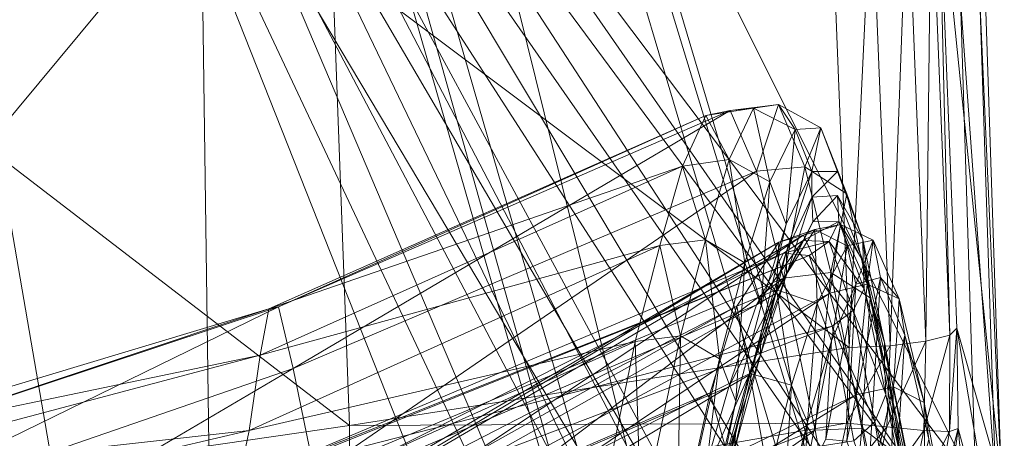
# Model space of a CAD drawing. Header units: inches. Extents: x 813 to 1305, y 19 to 194.
# Tile 144 of 163: x 1180.1 to 1182.43, y 62.811 to 63.801. Entities that reach past the tile are written whole.
import ezdxf

# ---------------------------------------------------------------- set-up
doc = ezdxf.new("R2010")
doc.units = ezdxf.units.IN
doc.header["$MEASUREMENT"] = 0
for name, color, linetype, true_color in [('CET color Grey2', 7, 'Continuous', 0x060606), ('CET color Grey98', 7, 'Continuous', 0xfafafa), ('CET color Grey99', 7, 'Continuous', 0xfcfcfc)]:
    doc.layers.add(name, color=color, linetype=linetype, true_color=true_color)
doc.layers.add('CET Default', color=7, linetype='Continuous')

# ---------------------------------------------------------------- blocks, each defined once
blk = doc.blocks.new('*C286')
at = {"layer": 'CET color Grey2', "linetype": 'Continuous', "lineweight": 0}
for points, invisible_edges in [([(7.2992, 16.4808, 17.1415), (-7.2922, 16.4808, 17.1415), (-8.5387, 3.2598, 17.4249), (7.2992, 16.4808, 17.1415)], 4), ([(7.2992, 16.4808, 17.1415), (-8.5387, 3.2598, 17.4249), (8.5458, 3.2599, 17.4249), (7.2992, 16.4808, 17.1415)], 9)]:
    blk.add_3dface(points, dxfattribs=dict(at, invisible_edges=invisible_edges))
at = {"layer": 'CET color Grey98', "linetype": 'Continuous', "lineweight": 0}
for points in [[(-9.6537, 19.8471, 15.1445), (-8.3805, 20.5992, 15.2105), (-5.7109, 9.8853, 12.6152), (-9.6537, 19.8471, 15.1445)], [(-5.7109, 9.8853, 12.6152), (-8.3805, 20.5992, 15.2105), (-8.304, 20.6012, 15.2851), (-5.7109, 9.8853, 12.6152)], [(-5.6336, 9.8873, 12.693), (-5.7109, 9.8853, 12.6152), (-8.304, 20.6012, 15.2851), (-5.6336, 9.8873, 12.693)], [(-5.6336, 9.8873, 12.693), (-8.304, 20.6012, 15.2851), (-7.9024, 18.8529, 16.5573), (-5.6336, 9.8873, 12.693)], [(-9.7328, 19.8084, 15.2023), (-9.6537, 19.8471, 15.1445), (-6.4538, 8.4509, 12.4195), (-9.7328, 19.8084, 15.2023)], [(-9.6537, 19.8471, 15.1445), (-6.3755, 8.4869, 12.3648), (-6.4538, 8.4509, 12.4195), (-9.6537, 19.8471, 15.1445)], [(-6.3755, 8.4869, 12.3648), (-9.6537, 19.8471, 15.1445), (-5.7109, 9.8853, 12.6152), (-6.3755, 8.4869, 12.3648)], [(-6.8688, 8.245, 13.4908), (-9.9255, 18.5204, 16.295), (-9.7328, 19.8084, 15.2023), (-6.8688, 8.245, 13.4908)], [(-6.4538, 8.4509, 12.4195), (-6.8688, 8.245, 13.4908), (-9.7328, 19.8084, 15.2023), (-6.4538, 8.4509, 12.4195)], [(-6.7288, 14.0315, 15.2322), (-7.9024, 18.8529, 16.5573), (-7.9789, 18.8196, 16.6276), (-6.7288, 14.0315, 15.2322)], [(-5.6336, 9.5322, 13.9957), (-5.6336, 9.8873, 12.693), (-7.9024, 18.8529, 16.5573), (-5.6336, 9.5322, 13.9957)], [(-7.9789, 18.8196, 16.6276), (-9.8421, 18.5093, 16.4205), (-7.1463, 13.9871, 15.2796), (-7.9789, 18.8196, 16.6276)], [(-6.8046, 13.9925, 15.299), (-6.7288, 14.0315, 15.2322), (-7.9789, 18.8196, 16.6276), (-6.8046, 13.9925, 15.299)], [(-6.8046, 13.9925, 15.299), (-7.9789, 18.8196, 16.6276), (-7.1463, 13.9871, 15.2796), (-6.8046, 13.9925, 15.299)], [(-6.9364, 18.6485, 17.4305), (-7.292, 16.4808, 17.1415), (-8.052, 18.3615, 17.6809), (-6.9364, 18.6485, 17.4305)], [(-6.8688, 8.245, 13.4908), (-6.7864, 8.2345, 13.6193), (-9.9255, 18.5204, 16.295), (-6.8688, 8.245, 13.4908)], [(-6.7864, 8.2345, 13.6193), (-9.8421, 18.5093, 16.4205), (-9.9255, 18.5204, 16.295), (-6.7864, 8.2345, 13.6193)], [(-9.8421, 18.5093, 16.4205), (-7.3371, 13.7037, 15.1858), (-7.1463, 13.9871, 15.2796), (-9.8421, 18.5093, 16.4205)], [(-7.3371, 13.7037, 15.1858), (-9.8421, 18.5093, 16.4205), (-6.7864, 8.2345, 13.6193), (-7.3371, 13.7037, 15.1858)], [(-8.052, 18.3615, 17.6809), (-8.014, 15.612, 16.9621), (-9.1519, 18.0296, 17.9446), (-8.052, 18.3615, 17.6809)], [(-8.052, 18.3615, 17.6809), (-7.292, 16.4808, 17.1415), (-8.014, 15.612, 16.9621), (-8.052, 18.3615, 17.6809)], [(-9.1519, 18.0296, 17.9446), (-8.0819, 15.5094, 16.9486), (-9.3673, 17.9492, 17.9997), (-9.1519, 18.0296, 17.9446)], [(-9.1519, 18.0296, 17.9446), (-8.014, 15.612, 16.9621), (-8.0819, 15.5094, 16.9486), (-9.1519, 18.0296, 17.9446)], [(-9.3673, 17.9492, 17.9997), (-8.1428, 15.4023, 16.9386), (-9.5618, 17.8266, 18.0513), (-9.3673, 17.9492, 17.9997)], [(-9.3673, 17.9492, 17.9997), (-8.0819, 15.5094, 16.9486), (-8.1428, 15.4023, 16.9386), (-9.3673, 17.9492, 17.9997)], [(-9.5618, 17.8266, 18.0513), (-8.1934, 15.2899, 16.9337), (-9.717, 17.6549, 18.0932), (-9.5618, 17.8266, 18.0513)], [(-9.5618, 17.8266, 18.0513), (-8.1428, 15.4023, 16.9386), (-8.1934, 15.2899, 16.9337), (-9.5618, 17.8266, 18.0513)], [(-9.6412, 17.1893, 21.7127), (-8.1085, 17.713, 22.1355), (-9.5638, 16.8123, 22.9329), (-9.6412, 17.1893, 21.7127)], [(-8.1085, 17.713, 22.1355), (-8.0713, 17.5311, 22.9751), (-9.5638, 16.8123, 22.9329), (-8.1085, 17.713, 22.1355)], [(-9.717, 17.6549, 18.0932), (-8.2297, 15.1719, 16.9341), (-9.8077, 17.4389, 18.1179), (-9.717, 17.6549, 18.0932)], [(-9.717, 17.6549, 18.0932), (-8.1934, 15.2899, 16.9337), (-8.2297, 15.1719, 16.9341), (-9.717, 17.6549, 18.0932)], [(-9.5638, 16.8123, 22.9329), (-8.0713, 17.5311, 22.9751), (-9.5011, 16.5722, 23.935), (-9.5638, 16.8123, 22.9329)], [(-8.0713, 17.5311, 22.9751), (-8.0324, 17.3658, 23.9586), (-9.5011, 16.5722, 23.935), (-8.0713, 17.5311, 22.9751)], [(-9.864, 17.5054, 18.4603), (-9.9061, 17.2675, 18.4711), (-9.805, 16.8918, 19.518), (-9.864, 17.5054, 18.4603)], [(-9.864, 17.5054, 18.4603), (-9.805, 16.8918, 19.518), (-9.7746, 17.1248, 19.4626), (-9.864, 17.5054, 18.4603)], [(-7.9151, 17.3684, 26.943), (-7.8764, 17.4921, 27.9328), (-9.2182, 16.8074, 28.0096), (-7.9151, 17.3684, 26.943)], [(-9.2182, 16.8074, 28.0096), (-7.8764, 17.4921, 27.9328), (-9.1736, 17.011, 29.0207), (-9.2182, 16.8074, 28.0096)], [(-9.8077, 17.4389, 18.1179), (-8.2512, 15.0502, 16.9386), (-9.8457, 17.2066, 18.1283), (-9.8077, 17.4389, 18.1179)], [(-9.8077, 17.4389, 18.1179), (-8.2297, 15.1719, 16.9341), (-8.2512, 15.0502, 16.9386), (-9.8077, 17.4389, 18.1179)], [(-9.5011, 16.5722, 23.935), (-8.0324, 17.3658, 23.9586), (-9.4391, 16.4343, 24.9556), (-9.5011, 16.5722, 23.935)], [(-8.0324, 17.3658, 23.9586), (-7.9931, 17.2807, 24.952), (-9.4391, 16.4343, 24.9556), (-8.0324, 17.3658, 23.9586)], [(-7.954, 17.2861, 25.9491), (-7.9151, 17.3684, 26.943), (-9.2816, 16.6025, 27), (-7.954, 17.2861, 25.9491)], [(-9.2816, 16.6025, 27), (-7.9151, 17.3684, 26.943), (-9.2182, 16.8074, 28.0096), (-9.2816, 16.6025, 27)], [(-9.7358, 16.917, 22.974), (-9.6789, 16.6712, 23.9685), (-9.6378, 17.3215, 24.0483), (-9.7358, 16.917, 22.974)], [(-9.6378, 17.3215, 24.0483), (-9.6789, 16.6712, 23.9685), (-9.5897, 17.0606, 25.0162), (-9.6378, 17.3215, 24.0483)], [(-7.9931, 17.2807, 24.952), (-7.954, 17.2861, 25.9491), (-9.3805, 16.4509, 25.9852), (-7.9931, 17.2807, 24.952)], [(-9.3805, 16.4509, 25.9852), (-7.954, 17.2861, 25.9491), (-9.2816, 16.6025, 27), (-9.3805, 16.4509, 25.9852)], [(-9.9061, 17.2675, 18.4711), (-9.9074, 17.0252, 18.4719), (-9.8023, 16.6545, 19.5646), (-9.9061, 17.2675, 18.4711)], [(-9.9061, 17.2675, 18.4711), (-9.8023, 16.6545, 19.5646), (-9.805, 16.8918, 19.518), (-9.9061, 17.2675, 18.4711)], [(-9.4391, 16.4343, 24.9556), (-7.9931, 17.2807, 24.952), (-9.3805, 16.4509, 25.9852), (-9.4391, 16.4343, 24.9556)], [(-9.8457, 17.2066, 18.1283), (-8.2623, 14.9271, 16.9454), (-9.8469, 17.0306, 18.1296), (-9.8457, 17.2066, 18.1283)], [(-9.8457, 17.2066, 18.1283), (-8.2512, 15.0502, 16.9386), (-8.2623, 14.9271, 16.9454), (-9.8457, 17.2066, 18.1283)], [(-9.7963, 17.2105, 21.7364), (-9.725, 16.8302, 22.9532), (-9.7358, 16.917, 22.974), (-9.7963, 17.2105, 21.7364)], [(-9.7963, 17.2105, 21.7364), (-9.7269, 17.1723, 21.7138), (-9.725, 16.8302, 22.9532), (-9.7963, 17.2105, 21.7364)], [(-9.7269, 17.1723, 21.7138), (-9.6412, 17.1893, 21.7127), (-9.6517, 16.7938, 22.9311), (-9.7269, 17.1723, 21.7138)], [(-9.7269, 17.1723, 21.7138), (-9.6517, 16.7938, 22.9311), (-9.725, 16.8302, 22.9532), (-9.7269, 17.1723, 21.7138)], [(-9.6412, 17.1893, 21.7127), (-9.5638, 16.8123, 22.9329), (-9.6517, 16.7938, 22.9311), (-9.6412, 17.1893, 21.7127)], [(-9.4408, 17.0148, 28.0088), (-9.4484, 16.8767, 28.0287), (-9.3881, 17.1811, 28.9975), (-9.4408, 17.0148, 28.0088)], [(-9.4484, 16.8767, 28.0287), (-9.3918, 17.0991, 29.029), (-9.3881, 17.1811, 28.9975), (-9.4484, 16.8767, 28.0287)], [(-9.805, 16.8918, 19.518), (-9.747, 17.1218, 19.559), (-9.7746, 17.1248, 19.4626), (-9.805, 16.8918, 19.518)], [(-9.805, 16.8918, 19.518), (-9.7843, 16.8988, 19.6135), (-9.747, 17.1218, 19.559), (-9.805, 16.8918, 19.518)], [(-9.7843, 16.8988, 19.6135), (-9.6809, 17.1052, 19.6405), (-9.747, 17.1218, 19.559), (-9.7843, 16.8988, 19.6135)], [(-9.7843, 16.8988, 19.6135), (-9.7236, 16.8964, 19.6937), (-9.6809, 17.1052, 19.6405), (-9.7843, 16.8988, 19.6135)], [(-9.7236, 16.8964, 19.6937), (-9.5927, 17.08, 19.6935), (-9.6809, 17.1052, 19.6405), (-9.7236, 16.8964, 19.6937)], [(-9.4484, 16.8767, 28.0287), (-9.4104, 16.7893, 28.0305), (-9.3918, 17.0991, 29.029), (-9.4484, 16.8767, 28.0287)], [(-9.4104, 16.7893, 28.0305), (-9.356, 17.0061, 29.035), (-9.3918, 17.0991, 29.029), (-9.4104, 16.7893, 28.0305)], [(-9.7236, 16.8964, 19.6937), (-9.6363, 16.8882, 19.7431), (-9.5927, 17.08, 19.6935), (-9.7236, 16.8964, 19.6937)], [(-9.6363, 16.8882, 19.7431), (-9.5031, 17.0532, 19.7099), (-9.5927, 17.08, 19.6935), (-9.6363, 16.8882, 19.7431)], [(-8.3646, 16.885, 19.7424), (-8.3654, 17.0842, 19.7014), (-9.541, 16.8796, 19.752), (-8.3646, 16.885, 19.7424)], [(-8.3654, 17.0842, 19.7014), (-9.5031, 17.0532, 19.7099), (-9.541, 16.8796, 19.752), (-8.3654, 17.0842, 19.7014)], [(-7.1765, 17.0565, 19.6987), (-8.3654, 17.0842, 19.7014), (-8.3646, 16.885, 19.7424), (-7.1765, 17.0565, 19.6987)], [(-9.6789, 16.6712, 23.9685), (-9.6211, 16.5347, 24.9832), (-9.5897, 17.0606, 25.0162), (-9.6789, 16.6712, 23.9685)], [(-9.6363, 16.8882, 19.7431), (-9.541, 16.8796, 19.752), (-9.5031, 17.0532, 19.7099), (-9.6363, 16.8882, 19.7431)], [(-9.5897, 17.0606, 25.0162), (-9.6211, 16.5347, 24.9832), (-9.5415, 16.9221, 26.0088), (-9.5897, 17.0606, 25.0162)], [(-7.1405, 15.9452, 19.7772), (-7.1765, 17.0565, 19.6987), (-8.3646, 16.885, 19.7424), (-7.1405, 15.9452, 19.7772)], [(-9.8942, 17.0287, 18.218), (-9.8469, 17.0306, 18.1296), (-9.8104, 15.8778, 18.1298), (-9.8942, 17.0287, 18.218)], [(-9.8469, 17.0306, 18.1296), (-8.2623, 14.9271, 16.9454), (-8.3065, 13.9555, 16.9868), (-9.8469, 17.0306, 18.1296)], [(-9.8469, 17.0306, 18.1296), (-8.3065, 13.9555, 16.9868), (-9.8104, 15.8778, 18.1298), (-9.8469, 17.0306, 18.1296)], [(-9.9074, 17.0252, 18.4719), (-9.8942, 17.0287, 18.218), (-9.8563, 15.876, 18.2171), (-9.9074, 17.0252, 18.4719)], [(-9.9074, 17.0252, 18.4719), (-9.8563, 15.876, 18.2171), (-9.8703, 15.9044, 18.4719), (-9.9074, 17.0252, 18.4719)], [(-9.9074, 17.0252, 18.4719), (-9.8703, 15.9044, 18.4719), (-9.7583, 15.5608, 19.657), (-9.9074, 17.0252, 18.4719)], [(-9.9074, 17.0252, 18.4719), (-9.7583, 15.5608, 19.657), (-9.8023, 16.6545, 19.5646), (-9.9074, 17.0252, 18.4719)], [(-9.8942, 17.0287, 18.218), (-9.8104, 15.8778, 18.1298), (-9.8563, 15.876, 18.2171), (-9.8942, 17.0287, 18.218)], [(-9.4921, 16.9169, 27.011), (-9.5053, 16.6848, 27.0222), (-9.4408, 17.0148, 28.0088), (-9.4921, 16.9169, 27.011)], [(-9.5053, 16.6848, 27.0222), (-9.4484, 16.8767, 28.0287), (-9.4408, 17.0148, 28.0088), (-9.5053, 16.6848, 27.0222)], [(-9.4104, 16.7893, 28.0305), (-9.3119, 16.7617, 28.0216), (-9.356, 17.0061, 29.035), (-9.4104, 16.7893, 28.0305)], [(-9.3119, 16.7617, 28.0216), (-9.2634, 16.9687, 29.0314), (-9.356, 17.0061, 29.035), (-9.3119, 16.7617, 28.0216)], [(-9.2182, 16.8074, 28.0096), (-9.1736, 17.011, 29.0207), (-9.2634, 16.9687, 29.0314), (-9.2182, 16.8074, 28.0096)], [(-9.3119, 16.7617, 28.0216), (-9.2182, 16.8074, 28.0096), (-9.2634, 16.9687, 29.0314), (-9.3119, 16.7617, 28.0216)], [(-9.7358, 16.917, 22.974), (-9.725, 16.8302, 22.9532), (-9.6789, 16.6712, 23.9685), (-9.7358, 16.917, 22.974)], [(-9.6211, 16.5347, 24.9832), (-9.5628, 16.5503, 26.0068), (-9.5415, 16.9221, 26.0088), (-9.6211, 16.5347, 24.9832)], [(-9.5415, 16.9221, 26.0088), (-9.5628, 16.5503, 26.0068), (-9.4921, 16.9169, 27.011), (-9.5415, 16.9221, 26.0088)], [(-9.5628, 16.5503, 26.0068), (-9.5053, 16.6848, 27.0222), (-9.4921, 16.9169, 27.011), (-9.5628, 16.5503, 26.0068)], [(-9.8023, 16.6545, 19.5646), (-9.7843, 16.8988, 19.6135), (-9.805, 16.8918, 19.518), (-9.8023, 16.6545, 19.5646)], [(-9.8023, 16.6545, 19.5646), (-9.7852, 16.6708, 19.6586), (-9.7843, 16.8988, 19.6135), (-9.8023, 16.6545, 19.5646)], [(-9.7852, 16.6708, 19.6586), (-9.7236, 16.8964, 19.6937), (-9.7843, 16.8988, 19.6135), (-9.7852, 16.6708, 19.6586)], [(-9.7852, 16.6708, 19.6586), (-9.7287, 16.6857, 19.736), (-9.7236, 16.8964, 19.6937), (-9.7852, 16.6708, 19.6586)], [(-9.7287, 16.6857, 19.736), (-9.6363, 16.8882, 19.7431), (-9.7236, 16.8964, 19.6937), (-9.7287, 16.6857, 19.736)], [(-9.7287, 16.6857, 19.736), (-9.6438, 16.6961, 19.7816), (-9.6363, 16.8882, 19.7431), (-9.7287, 16.6857, 19.736)], [(-9.6438, 16.6961, 19.7816), (-9.541, 16.8796, 19.752), (-9.6363, 16.8882, 19.7431), (-9.6438, 16.6961, 19.7816)], [(-9.6438, 16.6961, 19.7816), (-9.547, 16.7001, 19.7866), (-9.541, 16.8796, 19.752), (-9.6438, 16.6961, 19.7816)], [(-8.3236, 15.7821, 19.8383), (-8.3646, 16.885, 19.7424), (-9.547, 16.7001, 19.7866), (-8.3236, 15.7821, 19.8383)], [(-8.3646, 16.885, 19.7424), (-9.541, 16.8796, 19.752), (-9.547, 16.7001, 19.7866), (-8.3646, 16.885, 19.7424)], [(-9.5053, 16.6848, 27.0222), (-9.4714, 16.596, 27.0198), (-9.4484, 16.8767, 28.0287), (-9.5053, 16.6848, 27.0222)], [(-9.4714, 16.596, 27.0198), (-9.4104, 16.7893, 28.0305), (-9.4484, 16.8767, 28.0287), (-9.4714, 16.596, 27.0198)], [(-7.1405, 15.9452, 19.7772), (-8.3646, 16.885, 19.7424), (-8.3236, 15.7821, 19.8383), (-7.1405, 15.9452, 19.7772)], [(-9.725, 16.8302, 22.9532), (-9.6656, 16.5851, 23.9511), (-9.6789, 16.6712, 23.9685), (-9.725, 16.8302, 22.9532)], [(-9.725, 16.8302, 22.9532), (-9.6517, 16.7938, 22.9311), (-9.6656, 16.5851, 23.9511), (-9.725, 16.8302, 22.9532)], [(-9.6517, 16.7938, 22.9311), (-9.5638, 16.8123, 22.9329), (-9.5898, 16.5508, 23.9328), (-9.6517, 16.7938, 22.9311)], [(-9.5638, 16.8123, 22.9329), (-9.5011, 16.5722, 23.935), (-9.5898, 16.5508, 23.9328), (-9.5638, 16.8123, 22.9329)], [(-9.2816, 16.6025, 27), (-9.2182, 16.8074, 28.0096), (-9.3119, 16.7617, 28.0216), (-9.2816, 16.6025, 27)], [(-9.6517, 16.7938, 22.9311), (-9.5898, 16.5508, 23.9328), (-9.6656, 16.5851, 23.9511), (-9.6517, 16.7938, 22.9311)], [(-9.4714, 16.596, 27.0198), (-9.3755, 16.5638, 27.0089), (-9.4104, 16.7893, 28.0305), (-9.4714, 16.596, 27.0198)], [(-9.3755, 16.5638, 27.0089), (-9.3119, 16.7617, 28.0216), (-9.4104, 16.7893, 28.0305), (-9.3755, 16.5638, 27.0089)], [(-9.3755, 16.5638, 27.0089), (-9.2816, 16.6025, 27), (-9.3119, 16.7617, 28.0216), (-9.3755, 16.5638, 27.0089)], [(-9.7413, 15.5766, 19.7525), (-9.7287, 16.6857, 19.736), (-9.7852, 16.6708, 19.6586), (-9.7413, 15.5766, 19.7525)], [(-9.7413, 15.5766, 19.7525), (-9.685, 15.5907, 19.8331), (-9.7287, 16.6857, 19.736), (-9.7413, 15.5766, 19.7525)], [(-9.685, 15.5907, 19.8331), (-9.6438, 16.6961, 19.7816), (-9.7287, 16.6857, 19.736), (-9.685, 15.5907, 19.8331)], [(-9.685, 15.5907, 19.8331), (-9.6003, 15.6004, 19.882), (-9.6438, 16.6961, 19.7816), (-9.685, 15.5907, 19.8331)], [(-9.6003, 15.6004, 19.882), (-9.547, 16.7001, 19.7866), (-9.6438, 16.6961, 19.7816), (-9.6003, 15.6004, 19.882)], [(-9.6003, 15.6004, 19.882), (-9.5036, 15.6041, 19.8884), (-9.547, 16.7001, 19.7866), (-9.6003, 15.6004, 19.882)], [(-9.5628, 16.5503, 26.0068), (-9.5428, 16.4596, 26.0001), (-9.5053, 16.6848, 27.0222), (-9.5628, 16.5503, 26.0068)], [(-8.3236, 15.7821, 19.8383), (-9.547, 16.7001, 19.7866), (-9.5036, 15.6041, 19.8884), (-8.3236, 15.7821, 19.8383)], [(-9.5428, 16.4596, 26.0001), (-9.4714, 16.596, 27.0198), (-9.5053, 16.6848, 27.0222), (-9.5428, 16.4596, 26.0001)], [(-9.7583, 15.5608, 19.657), (-9.7852, 16.6708, 19.6586), (-9.8023, 16.6545, 19.5646), (-9.7583, 15.5608, 19.657)], [(-9.7583, 15.5608, 19.657), (-9.7413, 15.5766, 19.7525), (-9.7852, 16.6708, 19.6586), (-9.7583, 15.5608, 19.657)], [(-9.6789, 16.6712, 23.9685), (-9.6656, 16.5851, 23.9511), (-9.6211, 16.5347, 24.9832), (-9.6789, 16.6712, 23.9685)], [(-9.5428, 16.4596, 26.0001), (-9.4661, 16.4213, 25.9888), (-9.4714, 16.596, 27.0198), (-9.5428, 16.4596, 26.0001)], [(-9.4661, 16.4213, 25.9888), (-9.3755, 16.5638, 27.0089), (-9.4714, 16.596, 27.0198), (-9.4661, 16.4213, 25.9888)], [(-9.3805, 16.4509, 25.9852), (-9.2816, 16.6025, 27), (-9.3755, 16.5638, 27.0089), (-9.3805, 16.4509, 25.9852)], [(-9.6656, 16.5851, 23.9511), (-9.6043, 16.4463, 24.9706), (-9.6211, 16.5347, 24.9832), (-9.6656, 16.5851, 23.9511)], [(-9.6656, 16.5851, 23.9511), (-9.5898, 16.5508, 23.9328), (-9.6043, 16.4463, 24.9706), (-9.6656, 16.5851, 23.9511)], [(-9.5898, 16.5508, 23.9328), (-9.5011, 16.5722, 23.935), (-9.527, 16.4097, 24.9558), (-9.5898, 16.5508, 23.9328)], [(-9.5011, 16.5722, 23.935), (-9.4391, 16.4343, 24.9556), (-9.527, 16.4097, 24.9558), (-9.5011, 16.5722, 23.935)], [(-9.4661, 16.4213, 25.9888), (-9.3805, 16.4509, 25.9852), (-9.3755, 16.5638, 27.0089), (-9.4661, 16.4213, 25.9888)], [(-9.6211, 16.5347, 24.9832), (-9.6043, 16.4463, 24.9706), (-9.5628, 16.5503, 26.0068), (-9.6211, 16.5347, 24.9832)], [(-9.5898, 16.5508, 23.9328), (-9.527, 16.4097, 24.9558), (-9.6043, 16.4463, 24.9706), (-9.5898, 16.5508, 23.9328)], [(-9.6043, 16.4463, 24.9706), (-9.5428, 16.4596, 26.0001), (-9.5628, 16.5503, 26.0068), (-9.6043, 16.4463, 24.9706)], [(-3.9873, 15.5692, 16.4929), (-7.292, 16.4808, 17.1415), (-8.014, 15.612, 16.9621), (-3.9873, 15.5692, 16.4929)], [(-9.6043, 16.4463, 24.9706), (-9.527, 16.4097, 24.9558), (-9.5428, 16.4596, 26.0001), (-9.6043, 16.4463, 24.9706)], [(-9.527, 16.4097, 24.9558), (-9.4661, 16.4213, 25.9888), (-9.5428, 16.4596, 26.0001), (-9.527, 16.4097, 24.9558)], [(-9.4391, 16.4343, 24.9556), (-9.3805, 16.4509, 25.9852), (-9.4661, 16.4213, 25.9888), (-9.4391, 16.4343, 24.9556)], [(-9.527, 16.4097, 24.9558), (-9.4391, 16.4343, 24.9556), (-9.4661, 16.4213, 25.9888), (-9.527, 16.4097, 24.9558)], [(-7.1098, 14.8158, 19.8054), (-7.1405, 15.9452, 19.7772), (-8.3236, 15.7821, 19.8383), (-7.1098, 14.8158, 19.8054)]]:
    blk.add_3dface(points, dxfattribs=at)
at = {"layer": 'CET color Grey99', "linetype": 'Continuous', "lineweight": 0}
for points in [[(-9.5411, 17.2884, 20.4599), (-8.3913, 17.6561, 20.3776), (-9.4664, 16.8963, 21.6323), (-9.5411, 17.2884, 20.4599)], [(-8.3913, 17.6561, 20.3776), (-8.3434, 17.3285, 21.5595), (-9.4664, 16.8963, 21.6323), (-8.3913, 17.6561, 20.3776)], [(-8.1276, 17.2787, 27.9017), (-9.2627, 16.7935, 27.9812), (-8.0819, 17.4984, 28.9338), (-8.1276, 17.2787, 27.9017)], [(-9.2627, 16.7935, 27.9812), (-9.1969, 17.0206, 29.0338), (-8.0819, 17.4984, 28.9338), (-9.2627, 16.7935, 27.9812)], [(-9.1752, 17.3287, 30.9219), (-9.1682, 17.3859, 30.9058), (-9.2796, 16.8886, 29.0833), (-9.1752, 17.3287, 30.9219)], [(-9.1682, 17.3859, 30.9058), (-9.2753, 16.9449, 29.0674), (-9.2796, 16.8886, 29.0833), (-9.1682, 17.3859, 30.9058)], [(-8.283, 17.0002, 22.7485), (-7.1446, 17.3888, 22.6952), (-8.2318, 16.7498, 23.774), (-8.283, 17.0002, 22.7485)], [(-7.1446, 17.3888, 22.6952), (-7.0979, 17.1408, 23.7282), (-8.2318, 16.7498, 23.774), (-7.1446, 17.3888, 22.6952)], [(-9.4664, 16.8963, 21.6323), (-8.3434, 17.3285, 21.5595), (-9.3922, 16.536, 22.8148), (-9.4664, 16.8963, 21.6323)], [(-8.3434, 17.3285, 21.5595), (-8.283, 17.0002, 22.7485), (-9.3922, 16.536, 22.8148), (-8.3434, 17.3285, 21.5595)], [(-9.577, 16.8911, 21.6255), (-9.6698, 16.9595, 21.6191), (-9.6481, 17.2882, 20.4574), (-9.577, 16.8911, 21.6255)], [(-9.577, 16.8911, 21.6255), (-9.6481, 17.2882, 20.4574), (-9.5411, 17.2884, 20.4599), (-9.577, 16.8911, 21.6255)], [(-9.4664, 16.8963, 21.6323), (-9.577, 16.8911, 21.6255), (-9.5411, 17.2884, 20.4599), (-9.4664, 16.8963, 21.6323)], [(-8.1539, 17.1003, 26.8841), (-9.328, 16.5993, 26.9221), (-8.1276, 17.2787, 27.9017), (-8.1539, 17.1003, 26.8841)], [(-9.328, 16.5993, 26.9221), (-9.2627, 16.7935, 27.9812), (-8.1276, 17.2787, 27.9017), (-9.328, 16.5993, 26.9221)], [(-9.1746, 17.2679, 30.9318), (-9.2791, 16.8275, 29.0921), (-9.2406, 16.7272, 29.1122), (-9.1746, 17.2679, 30.9318)], [(-9.1401, 17.1671, 30.9518), (-9.1746, 17.2679, 30.9318), (-9.2406, 16.7272, 29.1122), (-9.1401, 17.1671, 30.9518)], [(-9.6082, 16.8765, 22.7051), (-9.6674, 17.2323, 21.5787), (-9.7013, 17.1752, 21.5954), (-9.6082, 16.8765, 22.7051)], [(-9.6082, 16.8765, 22.7051), (-9.5584, 16.9213, 22.6713), (-9.6674, 17.2323, 21.5787), (-9.6082, 16.8765, 22.7051)], [(-9.634, 16.8116, 22.733), (-9.7013, 17.1752, 21.5954), (-9.7043, 17.1068, 21.6039), (-9.634, 16.8116, 22.733)], [(-9.634, 16.8116, 22.733), (-9.6082, 16.8765, 22.7051), (-9.7013, 17.1752, 21.5954), (-9.634, 16.8116, 22.733)], [(-9.1401, 17.1671, 30.9518), (-9.2406, 16.7272, 29.1122), (-9.1484, 16.6725, 29.134), (-9.1401, 17.1671, 30.9518)], [(-9.0553, 17.1098, 30.9723), (-9.1401, 17.1671, 30.9518), (-9.1484, 16.6725, 29.134), (-9.0553, 17.1098, 30.9723)], [(-7.0155, 17.0209, 26.8459), (-6.9885, 17.1635, 27.8811), (-8.1276, 16.8971, 27.8499), (-7.0155, 17.0209, 26.8459)], [(-8.1276, 16.8971, 27.8499), (-6.9885, 17.1635, 27.8811), (-8.0819, 17.1168, 28.882), (-8.1276, 16.8971, 27.8499)], [(-9.5584, 16.9213, 22.6713), (-9.5069, 16.6496, 23.7139), (-8.2318, 17.1314, 23.8258), (-9.5584, 16.9213, 22.6713)], [(-8.2318, 17.1314, 23.8258), (-9.5069, 16.6496, 23.7139), (-8.1972, 16.9859, 24.8482), (-8.2318, 17.1314, 23.8258)], [(-8.2318, 16.7498, 23.774), (-7.0979, 17.1408, 23.7282), (-8.1972, 16.6043, 24.7964), (-8.2318, 16.7498, 23.774)], [(-7.0979, 17.1408, 23.7282), (-7.0636, 16.9792, 24.7671), (-8.1972, 16.6043, 24.7964), (-7.0979, 17.1408, 23.7282)], [(-9.631, 16.7385, 22.7498), (-9.7043, 17.1068, 21.6039), (-9.7039, 17.0676, 21.6121), (-9.631, 16.7385, 22.7498)], [(-9.631, 16.7385, 22.7498), (-9.634, 16.8116, 22.733), (-9.7043, 17.1068, 21.6039), (-9.631, 16.7385, 22.7498)], [(-8.1741, 16.9904, 25.8689), (-9.392, 16.4774, 25.8528), (-8.1539, 17.1003, 26.8841), (-8.1741, 16.9904, 25.8689)], [(-9.392, 16.4774, 25.8528), (-9.328, 16.5993, 26.9221), (-8.1539, 17.1003, 26.8841), (-9.392, 16.4774, 25.8528)], [(-9.0553, 17.1098, 30.9723), (-9.1484, 16.6725, 29.134), (-9.0408, 16.6861, 29.1483), (-9.0553, 17.1098, 30.9723)], [(-8.9519, 17.1206, 30.9851), (-9.0553, 17.1098, 30.9723), (-9.0408, 16.6861, 29.1483), (-8.9519, 17.1206, 30.9851)], [(-9.0408, 16.6861, 29.1483), (-8.0819, 17.1168, 28.882), (-8.9519, 17.1206, 30.9851), (-9.0408, 16.6861, 29.1483)], [(-8.1276, 16.8971, 27.8499), (-8.0819, 17.1168, 28.882), (-9.0408, 16.6861, 29.1483), (-8.1276, 16.8971, 27.8499)], [(-9.6306, 16.6889, 22.7569), (-9.7039, 17.0676, 21.6121), (-9.6698, 16.9595, 21.6191), (-9.6306, 16.6889, 22.7569)], [(-9.6306, 16.6889, 22.7569), (-9.631, 16.7385, 22.7498), (-9.7039, 17.0676, 21.6121), (-9.6306, 16.6889, 22.7569)], [(-9.2456, 16.9922, 29.0497), (-9.1969, 17.0206, 29.0338), (-9.3101, 16.7658, 27.9993), (-9.2456, 16.9922, 29.0497)], [(-9.1969, 17.0206, 29.0338), (-9.2627, 16.7935, 27.9812), (-9.3101, 16.7658, 27.9993), (-9.1969, 17.0206, 29.0338)], [(-7.0383, 16.9504, 25.8088), (-7.0155, 17.0209, 26.8459), (-8.1539, 16.7188, 26.8323), (-7.0383, 16.9504, 25.8088)], [(-8.1539, 16.7188, 26.8323), (-7.0155, 17.0209, 26.8459), (-8.1276, 16.8971, 27.8499), (-8.1539, 16.7188, 26.8323)], [(-9.5069, 16.6496, 23.7139), (-9.4523, 16.4829, 24.7773), (-8.1972, 16.9859, 24.8482), (-9.5069, 16.6496, 23.7139)], [(-8.1972, 16.9859, 24.8482), (-9.4523, 16.4829, 24.7773), (-8.1741, 16.9904, 25.8689), (-8.1972, 16.9859, 24.8482)], [(-9.4523, 16.4829, 24.7773), (-9.392, 16.4774, 25.8528), (-8.1741, 16.9904, 25.8689), (-9.4523, 16.4829, 24.7773)], [(-9.3922, 16.536, 22.8148), (-8.283, 17.0002, 22.7485), (-9.3281, 16.2831, 23.8548), (-9.3922, 16.536, 22.8148)], [(-9.2753, 16.9449, 29.0674), (-9.2456, 16.9922, 29.0497), (-9.3367, 16.7207, 28.0195), (-9.2753, 16.9449, 29.0674)], [(-9.2456, 16.9922, 29.0497), (-9.3101, 16.7658, 27.9993), (-9.3367, 16.7207, 28.0195), (-9.2456, 16.9922, 29.0497)], [(-8.283, 17.0002, 22.7485), (-8.2318, 16.7498, 23.774), (-9.3281, 16.2831, 23.8548), (-8.283, 17.0002, 22.7485)], [(-9.5967, 16.583, 22.7772), (-9.6698, 16.9595, 21.6191), (-9.577, 16.8911, 21.6255), (-9.5967, 16.583, 22.7772)], [(-9.5967, 16.583, 22.7772), (-9.6306, 16.6889, 22.7569), (-9.6698, 16.9595, 21.6191), (-9.5967, 16.583, 22.7772)], [(-8.1972, 16.6043, 24.7964), (-7.0636, 16.9792, 24.7671), (-8.1741, 16.6088, 25.8171), (-8.1972, 16.6043, 24.7964)], [(-7.0636, 16.9792, 24.7671), (-7.0383, 16.9504, 25.8088), (-8.1741, 16.6088, 25.8171), (-7.0636, 16.9792, 24.7671)], [(-9.2796, 16.8886, 29.0833), (-9.2753, 16.9449, 29.0674), (-9.3391, 16.6651, 28.0364), (-9.2796, 16.8886, 29.0833)], [(-9.2753, 16.9449, 29.0674), (-9.3367, 16.7207, 28.0195), (-9.3391, 16.6651, 28.0364), (-9.2753, 16.9449, 29.0674)], [(-8.1741, 16.6088, 25.8171), (-7.0383, 16.9504, 25.8088), (-8.1539, 16.7188, 26.8323), (-8.1741, 16.6088, 25.8171)], [(-9.5069, 16.6496, 23.7139), (-9.5584, 16.9213, 22.6713), (-9.6082, 16.8765, 22.7051), (-9.5069, 16.6496, 23.7139)], [(-9.5035, 16.5232, 22.7998), (-9.5967, 16.583, 22.7772), (-9.577, 16.8911, 21.6255), (-9.5035, 16.5232, 22.7998)], [(-9.5035, 16.5232, 22.7998), (-9.577, 16.8911, 21.6255), (-9.4664, 16.8963, 21.6323), (-9.5035, 16.5232, 22.7998)], [(-9.3922, 16.536, 22.8148), (-9.5035, 16.5232, 22.7998), (-9.4664, 16.8963, 21.6323), (-9.3922, 16.536, 22.8148)], [(-8.1539, 16.7188, 26.8323), (-8.1276, 16.8971, 27.8499), (-9.099, 16.4591, 28.1018), (-8.1539, 16.7188, 26.8323)], [(-9.099, 16.4591, 28.1018), (-8.1276, 16.8971, 27.8499), (-9.0408, 16.6861, 29.1483), (-9.099, 16.4591, 28.1018)], [(-9.5566, 16.6125, 23.7471), (-9.6082, 16.8765, 22.7051), (-9.634, 16.8116, 22.733), (-9.5566, 16.6125, 23.7471)], [(-9.5566, 16.6125, 23.7471), (-9.5069, 16.6496, 23.7139), (-9.6082, 16.8765, 22.7051), (-9.5566, 16.6125, 23.7471)], [(-9.2791, 16.8275, 29.0921), (-9.3386, 16.6008, 28.0451), (-9.3, 16.5002, 28.0654), (-9.2791, 16.8275, 29.0921)], [(-9.2406, 16.7272, 29.1122), (-9.2791, 16.8275, 29.0921), (-9.3, 16.5002, 28.0654), (-9.2406, 16.7272, 29.1122)], [(-9.5825, 16.5612, 23.7754), (-9.634, 16.8116, 22.733), (-9.631, 16.7385, 22.7498), (-9.5825, 16.5612, 23.7754)], [(-9.5825, 16.5612, 23.7754), (-9.5566, 16.6125, 23.7471), (-9.634, 16.8116, 22.733), (-9.5825, 16.5612, 23.7754)], [(-9.3101, 16.7658, 27.9993), (-9.2627, 16.7935, 27.9812), (-9.3747, 16.5715, 26.9437), (-9.3101, 16.7658, 27.9993)], [(-9.2627, 16.7935, 27.9812), (-9.328, 16.5993, 26.9221), (-9.3747, 16.5715, 26.9437), (-9.2627, 16.7935, 27.9812)], [(-9.3367, 16.7207, 28.0195), (-9.3101, 16.7658, 27.9993), (-9.3988, 16.5285, 26.9661), (-9.3367, 16.7207, 28.0195)], [(-9.3101, 16.7658, 27.9993), (-9.3747, 16.5715, 26.9437), (-9.3988, 16.5285, 26.9661), (-9.3101, 16.7658, 27.9993)], [(-9.3281, 16.2831, 23.8548), (-8.2318, 16.7498, 23.774), (-9.2659, 16.1397, 24.9146), (-9.3281, 16.2831, 23.8548)], [(-8.2318, 16.7498, 23.774), (-8.1972, 16.6043, 24.7964), (-9.2659, 16.1397, 24.9146), (-8.2318, 16.7498, 23.774)], [(-9.58, 16.4959, 23.7929), (-9.631, 16.7385, 22.7498), (-9.6306, 16.6889, 22.7569), (-9.58, 16.4959, 23.7929)], [(-9.58, 16.4959, 23.7929), (-9.5825, 16.5612, 23.7754), (-9.631, 16.7385, 22.7498), (-9.58, 16.4959, 23.7929)], [(-9.2406, 16.7272, 29.1122), (-9.3, 16.5002, 28.0654), (-9.2071, 16.4453, 28.0873), (-9.2406, 16.7272, 29.1122)], [(-9.1484, 16.6725, 29.134), (-9.2406, 16.7272, 29.1122), (-9.2071, 16.4453, 28.0873), (-9.1484, 16.6725, 29.134)], [(-9.3391, 16.6651, 28.0364), (-9.3367, 16.7207, 28.0195), (-9.3989, 16.4727, 26.9833), (-9.3391, 16.6651, 28.0364)], [(-9.3367, 16.7207, 28.0195), (-9.3988, 16.5285, 26.9661), (-9.3989, 16.4727, 26.9833), (-9.3367, 16.7207, 28.0195)], [(-8.1741, 16.6088, 25.8171), (-8.1539, 16.7188, 26.8323), (-9.1526, 16.2712, 27.0474), (-8.1741, 16.6088, 25.8171)], [(-9.1526, 16.2712, 27.0474), (-8.1539, 16.7188, 26.8323), (-9.099, 16.4591, 28.1018), (-9.1526, 16.2712, 27.0474)], [(-9.5796, 16.445, 23.7997), (-9.6306, 16.6889, 22.7569), (-9.5967, 16.583, 22.7772), (-9.5796, 16.445, 23.7997)], [(-9.5796, 16.445, 23.7997), (-9.58, 16.4959, 23.7929), (-9.6306, 16.6889, 22.7569), (-9.5796, 16.445, 23.7997)], [(-9.0408, 16.6861, 29.1483), (-9.1484, 16.6725, 29.134), (-9.099, 16.4591, 28.1018), (-9.0408, 16.6861, 29.1483)], [(-9.1484, 16.6725, 29.134), (-9.2071, 16.4453, 28.0873), (-9.099, 16.4591, 28.1018), (-9.1484, 16.6725, 29.134)], [(-9.4523, 16.4829, 24.7773), (-9.5069, 16.6496, 23.7139), (-9.5566, 16.6125, 23.7471), (-9.4523, 16.4829, 24.7773)], [(-9.4999, 16.4494, 24.8072), (-9.5566, 16.6125, 23.7471), (-9.5825, 16.5612, 23.7754), (-9.4999, 16.4494, 24.8072)], [(-9.4999, 16.4494, 24.8072), (-9.4523, 16.4829, 24.7773), (-9.5566, 16.6125, 23.7471), (-9.4999, 16.4494, 24.8072)], [(-9.3747, 16.5715, 26.9437), (-9.328, 16.5993, 26.9221), (-9.4386, 16.4472, 25.8786), (-9.3747, 16.5715, 26.9437)], [(-9.328, 16.5993, 26.9221), (-9.392, 16.4774, 25.8528), (-9.4386, 16.4472, 25.8786), (-9.328, 16.5993, 26.9221)], [(-9.3386, 16.6008, 28.0451), (-9.3984, 16.4083, 26.9915), (-9.3591, 16.3084, 27.0115), (-9.3386, 16.6008, 28.0451)], [(-9.3, 16.5002, 28.0654), (-9.3386, 16.6008, 28.0451), (-9.3591, 16.3084, 27.0115), (-9.3, 16.5002, 28.0654)], [(-9.2659, 16.1397, 24.9146), (-8.1972, 16.6043, 24.7964), (-9.2077, 16.1515, 25.9839), (-9.2659, 16.1397, 24.9146)], [(-8.1972, 16.6043, 24.7964), (-8.1741, 16.6088, 25.8171), (-9.2077, 16.1515, 25.9839), (-8.1972, 16.6043, 24.7964)], [(-9.2077, 16.1515, 25.9839), (-8.1741, 16.6088, 25.8171), (-9.1526, 16.2712, 27.0474), (-9.2077, 16.1515, 25.9839)], [(-9.542, 16.3369, 23.8193), (-9.5967, 16.583, 22.7772), (-9.5035, 16.5232, 22.7998), (-9.542, 16.3369, 23.8193)], [(-9.542, 16.3369, 23.8193), (-9.5796, 16.445, 23.7997), (-9.5967, 16.583, 22.7772), (-9.542, 16.3369, 23.8193)], [(-9.3988, 16.5285, 26.9661), (-9.3747, 16.5715, 26.9437), (-9.4613, 16.4032, 25.9034), (-9.3988, 16.5285, 26.9661)], [(-9.3747, 16.5715, 26.9437), (-9.4386, 16.4472, 25.8786), (-9.4613, 16.4032, 25.9034), (-9.3747, 16.5715, 26.9437)], [(-9.523, 16.4024, 24.8339), (-9.5825, 16.5612, 23.7754), (-9.58, 16.4959, 23.7929), (-9.523, 16.4024, 24.8339)], [(-9.523, 16.4024, 24.8339), (-9.4999, 16.4494, 24.8072), (-9.5825, 16.5612, 23.7754), (-9.523, 16.4024, 24.8339)], [(-9.4426, 16.2728, 23.8406), (-9.542, 16.3369, 23.8193), (-9.5035, 16.5232, 22.7998), (-9.4426, 16.2728, 23.8406)], [(-9.4426, 16.2728, 23.8406), (-9.5035, 16.5232, 22.7998), (-9.3922, 16.536, 22.8148), (-9.4426, 16.2728, 23.8406)], [(-9.3988, 16.5285, 26.9661), (-9.4613, 16.4032, 25.9034), (-9.4592, 16.3451, 25.9208), (-9.3988, 16.5285, 26.9661)], [(-9.3989, 16.4727, 26.9833), (-9.3988, 16.5285, 26.9661), (-9.4592, 16.3451, 25.9208), (-9.3989, 16.4727, 26.9833)], [(-9.3281, 16.2831, 23.8548), (-9.4426, 16.2728, 23.8406), (-9.3922, 16.536, 22.8148), (-9.3281, 16.2831, 23.8548)], [(-9.5199, 16.3408, 24.8513), (-9.58, 16.4959, 23.7929), (-9.5796, 16.445, 23.7997), (-9.5199, 16.3408, 24.8513)], [(-9.5199, 16.3408, 24.8513), (-9.523, 16.4024, 24.8339), (-9.58, 16.4959, 23.7929), (-9.5199, 16.3408, 24.8513)], [(-9.3, 16.5002, 28.0654), (-9.3591, 16.3084, 27.0115), (-9.2631, 16.2559, 27.0331), (-9.3, 16.5002, 28.0654)], [(-9.2071, 16.4453, 28.0873), (-9.3, 16.5002, 28.0654), (-9.2631, 16.2559, 27.0331), (-9.2071, 16.4453, 28.0873)], [(-9.392, 16.4774, 25.8528), (-9.4523, 16.4829, 24.7773), (-9.4999, 16.4494, 24.8072), (-9.392, 16.4774, 25.8528)], [(-9.4386, 16.4472, 25.8786), (-9.392, 16.4774, 25.8528), (-9.4999, 16.4494, 24.8072), (-9.4386, 16.4472, 25.8786)], [(-9.3989, 16.4727, 26.9833), (-9.4592, 16.3451, 25.9208), (-9.4588, 16.2837, 25.928), (-9.3989, 16.4727, 26.9833)], [(-9.4386, 16.4472, 25.8786), (-9.4999, 16.4494, 24.8072), (-9.523, 16.4024, 24.8339), (-9.4386, 16.4472, 25.8786)], [(-9.4613, 16.4032, 25.9034), (-9.4386, 16.4472, 25.8786), (-9.523, 16.4024, 24.8339), (-9.4613, 16.4032, 25.9034)], [(-9.099, 16.4591, 28.1018), (-9.2071, 16.4453, 28.0873), (-9.1526, 16.2712, 27.0474), (-9.099, 16.4591, 28.1018)], [(-9.5195, 16.2839, 24.858), (-9.5796, 16.445, 23.7997), (-9.542, 16.3369, 23.8193), (-9.5195, 16.2839, 24.858)], [(-9.2071, 16.4453, 28.0873), (-9.2631, 16.2559, 27.0331), (-9.1526, 16.2712, 27.0474), (-9.2071, 16.4453, 28.0873)], [(-9.4613, 16.4032, 25.9034), (-9.523, 16.4024, 24.8339), (-9.5199, 16.3408, 24.8513), (-9.4613, 16.4032, 25.9034)], [(-9.4592, 16.3451, 25.9208), (-9.4613, 16.4032, 25.9034), (-9.5199, 16.3408, 24.8513), (-9.4592, 16.3451, 25.9208)], [(-9.3984, 16.4083, 26.9915), (-9.4588, 16.2837, 25.928), (-9.4193, 16.1844, 25.9479), (-9.3984, 16.4083, 26.9915)], [(-9.3591, 16.3084, 27.0115), (-9.3984, 16.4083, 26.9915), (-9.4193, 16.1844, 25.9479), (-9.3591, 16.3084, 27.0115)], [(-9.4805, 16.1809, 24.878), (-9.542, 16.3369, 23.8193), (-9.4426, 16.2728, 23.8406), (-9.4805, 16.1809, 24.878)], [(-9.4805, 16.1809, 24.878), (-9.5195, 16.2839, 24.858), (-9.542, 16.3369, 23.8193), (-9.4805, 16.1809, 24.878)], [(-9.4588, 16.2837, 25.928), (-9.4592, 16.3451, 25.9208), (-9.5195, 16.2839, 24.858), (-9.4588, 16.2837, 25.928)], [(-9.3591, 16.3084, 27.0115), (-9.4193, 16.1844, 25.9479), (-9.3205, 16.1344, 25.9696), (-9.3591, 16.3084, 27.0115)], [(-9.2631, 16.2559, 27.0331), (-9.3591, 16.3084, 27.0115), (-9.3205, 16.1344, 25.9696), (-9.2631, 16.2559, 27.0331)], [(-9.4588, 16.2837, 25.928), (-9.5195, 16.2839, 24.858), (-9.4805, 16.1809, 24.878), (-9.4588, 16.2837, 25.928)], [(-9.4193, 16.1844, 25.9479), (-9.4588, 16.2837, 25.928), (-9.4805, 16.1809, 24.878), (-9.4193, 16.1844, 25.9479)], [(-9.3802, 16.1252, 24.9), (-9.4805, 16.1809, 24.878), (-9.4426, 16.2728, 23.8406), (-9.3802, 16.1252, 24.9)], [(-9.3802, 16.1252, 24.9), (-9.4426, 16.2728, 23.8406), (-9.3281, 16.2831, 23.8548), (-9.3802, 16.1252, 24.9)], [(-9.2659, 16.1397, 24.9146), (-9.3802, 16.1252, 24.9), (-9.3281, 16.2831, 23.8548), (-9.2659, 16.1397, 24.9146)], [(-9.1526, 16.2712, 27.0474), (-9.2631, 16.2559, 27.0331), (-9.2077, 16.1515, 25.9839), (-9.1526, 16.2712, 27.0474)], [(-9.2631, 16.2559, 27.0331), (-9.3205, 16.1344, 25.9696), (-9.2077, 16.1515, 25.9839), (-9.2631, 16.2559, 27.0331)], [(-9.4193, 16.1844, 25.9479), (-9.4805, 16.1809, 24.878), (-9.3802, 16.1252, 24.9), (-9.4193, 16.1844, 25.9479)], [(-9.3205, 16.1344, 25.9696), (-9.4193, 16.1844, 25.9479), (-9.3802, 16.1252, 24.9), (-9.3205, 16.1344, 25.9696)], [(-9.2077, 16.1515, 25.9839), (-9.3205, 16.1344, 25.9696), (-9.2659, 16.1397, 24.9146), (-9.2077, 16.1515, 25.9839)], [(-9.3205, 16.1344, 25.9696), (-9.3802, 16.1252, 24.9), (-9.2659, 16.1397, 24.9146), (-9.3205, 16.1344, 25.9696)]]:
    blk.add_3dface(points, dxfattribs=at)
for points, invisible_edges in [([(-9.1752, 17.3287, 30.9219), (-9.2796, 16.8886, 29.0833), (-9.2791, 16.8275, 29.0921), (-9.1752, 17.3287, 30.9219)], 2), ([(-9.1746, 17.2679, 30.9318), (-9.1752, 17.3287, 30.9219), (-9.2791, 16.8275, 29.0921), (-9.1746, 17.2679, 30.9318)], 9), ([(-9.2796, 16.8886, 29.0833), (-9.3391, 16.6651, 28.0364), (-9.3386, 16.6008, 28.0451), (-9.2796, 16.8886, 29.0833)], 6), ([(-9.2791, 16.8275, 29.0921), (-9.2796, 16.8886, 29.0833), (-9.3386, 16.6008, 28.0451), (-9.2791, 16.8275, 29.0921)], 11), ([(-9.3391, 16.6651, 28.0364), (-9.3989, 16.4727, 26.9833), (-9.3984, 16.4083, 26.9915), (-9.3391, 16.6651, 28.0364)], 2), ([(-9.3386, 16.6008, 28.0451), (-9.3391, 16.6651, 28.0364), (-9.3984, 16.4083, 26.9915), (-9.3386, 16.6008, 28.0451)], 9), ([(-9.3984, 16.4083, 26.9915), (-9.3989, 16.4727, 26.9833), (-9.4588, 16.2837, 25.928), (-9.3984, 16.4083, 26.9915)], 9), ([(-9.5195, 16.2839, 24.858), (-9.5199, 16.3408, 24.8513), (-9.5796, 16.445, 23.7997), (-9.5195, 16.2839, 24.858)], 9), ([(-9.4592, 16.3451, 25.9208), (-9.5199, 16.3408, 24.8513), (-9.5195, 16.2839, 24.858), (-9.4592, 16.3451, 25.9208)], 2)]:
    blk.add_3dface(points, dxfattribs=dict(at, invisible_edges=invisible_edges))
blk = doc.blocks.new('*C200')
at = {"layer": 'CET Default', "linetype": 'Continuous', "lineweight": 0, "rotation": 179.9999999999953}
blk.add_blockref('*C286', (373.7957, 892.8549), dxfattribs=at)

msp = doc.modelspace()

# ---------------------------------------------------------------- block references
at = {"layer": 'CET Default', "linetype": 'Continuous', "lineweight": 0}
msp.add_blockref('*C200', (798.7199, -813.1289), dxfattribs=at)

doc.saveas('drawing.dxf')
